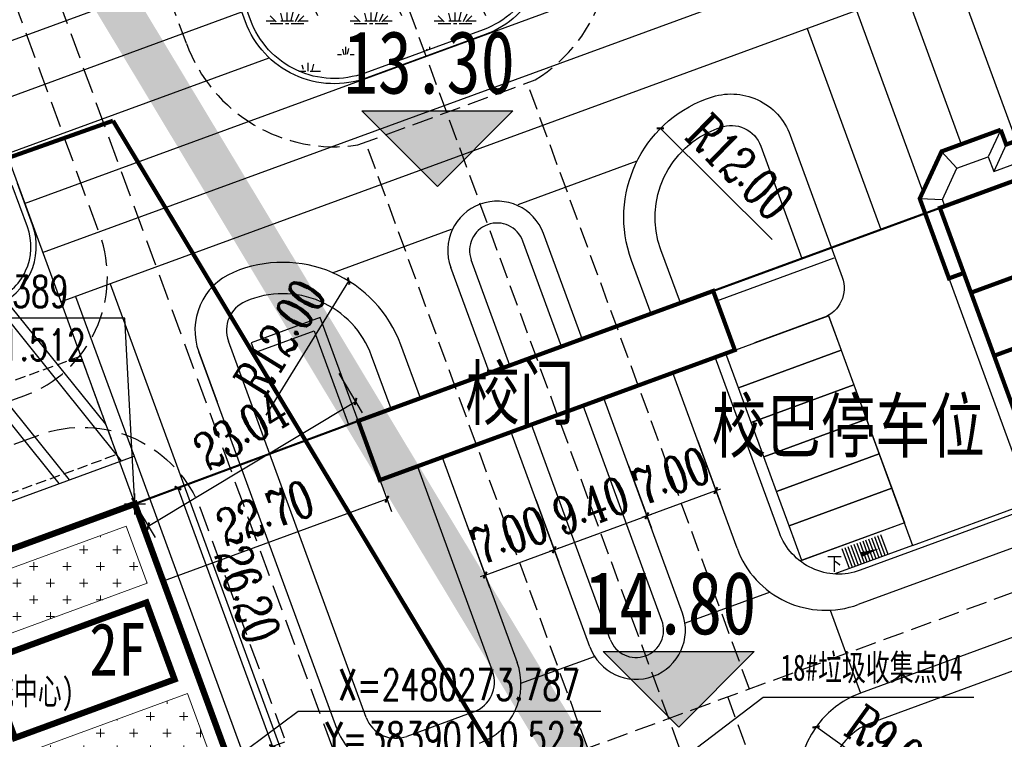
# Model space of a CAD drawing. Extents: x 38389316 to 38391210, y 2479116 to 2480544.
# Tile 45 of 68: x 38390091 to 38390184, y 2480276 to 2480345. Entities that reach past the tile are written whole.
import ezdxf

# ---------------------------------------------------------------- set-up
doc = ezdxf.new("R2010")
doc.units = 0
doc.header["$LTSCALE"] = 2
for name, pattern in [('0', [0]), ('CENTER2', [1.125, 0.75, -0.125, 0.125, -0.125]), ('DASH', [0.35, 0.25, -0.1]), ('X2', [10, 8, -2])]:
    doc.linetypes.add(name, pattern=pattern)
doc.layers.get('0').update_dxf_attribs({"linetype": 'CONTINUOUS', "lineweight": 9})
doc.layers.get('Defpoints').update_dxf_attribs({"linetype": 'CONTINUOUS', "lineweight": 9})
for name, color, linetype in [('DIM_COOR', 3, 'CONTINUOUS'), ('DIM_ELEV', 3, 'CONTINUOUS'), ('DIM_SYMB', 3, 'CONTINUOUS'), ('hongxian', 1, 'CONTINUOUS'), ('PUB_TEXT', 7, 'CONTINUOUS'), ('u-road', 4, 'CONTINUOUS'), ('U_室外车位', 3, 'CONTINUOUS'), ('围墙', 7, 'CENTER2'), ('建筑占地', 3, 'CONTINUOUS'), ('建筑轮廓', 2, 'CONTINUOUS'), ('文字', 7, 'CONTINUOUS'), ('校内道路中线', 1, 'CONTINUOUS'), ('远期建筑', 141, 'CONTINUOUS'), ('远期红线', 30, 'CONTINUOUS'), ('道路', 33, 'CONTINUOUS')]:
    doc.layers.add(name, color=color, linetype=linetype)
for name, color, linetype, lineweight in [('尺寸标注', 7, 'CONTINUOUS', 9), ('屋顶绿化线', 126, 'CONTINUOUS', 9), ('建筑控制线', 6, '0', 9)]:
    doc.layers.add(name, color=color, linetype=linetype, lineweight=lineweight)
doc.styles.add('-宋体', font='txt', dxfattribs={"width": 0.8})
doc.styles.add('_TCH_DIM', font='SIMPLEX', dxfattribs={"bigfont": 'GBCBIG'})
doc.styles.add('_TCH_LABEL_T3', font='COMPLEX', dxfattribs={"width": 0.705882, "bigfont": 'GBCBIG'})
doc.styles.add('中等线体', font='txt', dxfattribs={"width": 0.8})
doc.styles.add('宋体', font='txt', dxfattribs={"width": 0.8, "height": 8})
doc.dimstyles.new('_TCH_ARCH_M_M&&1', dxfattribs={"dimtxt": 1.275, "dimasz": 0.5, "dimexe": 1.25, "dimexo": 1.5, "dimgap": 0.6125, "dimtad": 1, "dimzin": 1, "dimdsep": 46, "dimtxsty": '_TCH_LABEL_T3', "dimblk": 'ARCHTICK', "dimcen": 0.09, "dimclrt": 7, "dimazin": 2, "dimtfac": 1, "dimtix": 1, "dimtmove": 2, "dimatfit": 3, "dimfxl": 1, "dimtolj": 1, "dimtzin": 0, "dimarcsym": 0})
pattern_1 = [(0, (2.4, 0.16), (8, 8), [1.2, -0.24, 0.32, -0.24, 1.2, -4.8]), (0, (2, 0.4), (8, 8), [0.8, -0.6, 1.2, -0.6, 0.8, -4]), (0, (4.8, 3.6), (8, 8), [1, -0.4, 1, -5.6]), (0, (0.8, 5.2), (8, 8), [0.4, -0.8, 0.4, -6.4]), (90, (1.6, 5.2), (-8, 8), [0.72, -7.28]), (90, (4, 0.4), (-8, 8), [0.8, -7.2]), (90, (6, 3.6), (-8, 8), [0.8, -7.2]), (45, (5.04, 0.32), (9e-16, 8.00000000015), [0.8, -10.513708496]), (135, (2.96, 0.32), (-8.00000000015, 9e-16), [0.8, -10.513708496]), (63.43494882, (4.8, 0.36), (4e-10, 8), [0.8, -17.088543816]), (75.96375653, (4.4, 0.4), (2.9e-10, 7.9999999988), [0.8, -32.184845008]), (75.96375653, (6.4, 3.6), (2.9e-10, 7.9999999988), [0.64, -32.344845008]), (75.96375653, (1.76, 5.2), (2.9e-10, 7.9999999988), [0.56, -32.424845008]), (104.03624347, (3.6, 0.4), (-2.9e-10, 7.9999999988), [0.8, -32.184845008]), (104.03624347, (5.6, 3.6), (-2.9e-10, 7.9999999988), [0.64, -32.344845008]), (104.03624347, (1.44, 5.2), (-2.9e-10, 7.9999999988), [0.56, -32.424845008]), (116.5650512, (3.2, 0.36), (-3.2e-09, 8), [0.8, -17.0885343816])]

# ---------------------------------------------------------------- blocks, each defined once
blk = doc.blocks.new('hyvahavb')
at = {"layer": 'DIM_ELEV'}
blk.add_hatch(color=10, dxfattribs=at).paths.add_polyline_path([(-173.18, -4360.83), (-182.18, -4351.83), (-164.18, -4351.83)])
at = {"layer": 'DIM_ELEV', "color": 10}
for p, q in [((-173.18, -4360.83), (-182.18, -4351.83)), ((-182.18, -4351.83), (-164.18, -4351.83)), ((-173.18, -4360.83), (-164.18, -4351.83))]:
    blk.add_line(p, q, dxfattribs=at)
blk = doc.blocks.new('_ArchTick')
at = {"color": 0, "linetype": 'ByBlock', "const_width": 0.4}
blk.add_lwpolyline([(-0.5, -0.5), (0.5, 0.5)], dxfattribs=at)
blk = doc.blocks.new('*D131')
at = {"layer": 'Defpoints', "color": 0}
for p in [(38390100.962, 2480298.187), (38390114.627, 2480275.29), (38390109.973, 2480273.586)]:
    blk.add_point(p, dxfattribs=at)
at = {"layer": '尺寸标注', "color": 0, "lineweight": -2}
for p, q in [((38390102.37, 2480298.703), (38390106.79, 2480300.322)), ((38390105.616, 2480299.892), (38390114.627, 2480275.29)), ((38390111.381, 2480274.102), (38390115.8, 2480275.72))]:
    blk.add_line(p, q, dxfattribs=at)
at = {"layer": '尺寸标注', "color": 0, "lineweight": -2, "xscale": 0.5, "yscale": 0.5, "zscale": 0.5}
for p, rotation in [((38390105.616, 2480299.892), 110.1160408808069), ((38390114.627, 2480275.29), 290.1160408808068)]:
    blk.add_blockref('_ArchTick', p, dxfattribs=dict(at, rotation=rotation))
at = {"layer": '尺寸标注', "color": 7, "insert": (38390112.256, 2480289.758), "char_height": 3.5, "attachment_point": 5, "rotation": 290.11604, "style": '_TCH_LABEL_T3'}
blk.add_mtext('\\A1;26.20', dxfattribs=at)
blk = doc.blocks.new('*D147')
at = {"layer": 'Defpoints', "color": 0}
for p in [(38390120.151, 2480312.099), (38390122.53, 2480308.147), (38390100.412, 2480300.217)]:
    blk.add_point(p, dxfattribs=at)
at = {"layer": '尺寸标注', "color": 0, "lineweight": -2}
for p, q in [((38390120.925, 2480310.814), (38390123.174, 2480307.076)), ((38390102.79, 2480296.265), (38390122.53, 2480308.147)), ((38390101.185, 2480298.932), (38390103.435, 2480295.194))]:
    blk.add_line(p, q, dxfattribs=at)
at = {"layer": '尺寸标注', "color": 0, "lineweight": -2, "xscale": 0.5, "yscale": 0.5, "zscale": 0.5}
for p, rotation in [((38390122.53, 2480308.147), 31.04521293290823), ((38390102.79, 2480296.265), 211.0452129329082)]:
    blk.add_blockref('_ArchTick', p, dxfattribs=dict(at, rotation=rotation))
at = {"layer": '尺寸标注', "color": 7, "insert": (38390111.642, 2480305.373), "char_height": 3.5, "attachment_point": 5, "rotation": 31.04521, "style": '_TCH_LABEL_T3'}
blk.add_mtext('\\A1;23.04', dxfattribs=at)
blk = doc.blocks.new('nnbngb')
at = {"layer": '建筑轮廓', "const_width": 600, "flags": 128}
for points in [[(41807, 43522), (43188, 39449), (0, 24814), (8409, 0), (59173, 17203), (60634, 12893), (75873, 15291), (75873, 19831), (129473, 19831), (129473, 46031), (83873, 46031), (83873, 50331), (74683, 50331), (50827, 46578)], [(76073, 36831), (91173, 36831), (91173, 29031), (76073, 29031), (76073, 19831), (129473, 19831), (129473, 46031), (76073, 46031)], [(111073, 36831), (127273, 36831), (127273, 29031), (111073, 29031)]]:
    blk.add_lwpolyline(points, close=True, dxfattribs=at)
blk = doc.blocks.new('*D190')
at = {"layer": 'Defpoints', "color": 0}
for p in [(38390166.395, 2480277.138), (38390173.721, 2480271.91)]:
    blk.add_point(p, dxfattribs=at)
at = {"layer": '尺寸标注', "color": 0, "lineweight": -2}
blk.add_line((38390177.168, 2480269.449), (38390166.395, 2480277.138), dxfattribs=at)
at = {"layer": '尺寸标注', "color": 0, "lineweight": -2, "xscale": 0.5, "yscale": 0.5, "zscale": 0.5, "rotation": 144.4832516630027}
blk.add_blockref('_ArchTick', (38390166.395, 2480277.138), dxfattribs=at)
at = {"layer": '尺寸标注', "color": 7, "insert": (38390173.786, 2480275.242), "char_height": 3.5, "attachment_point": 5, "rotation": 324.48325, "style": '_TCH_LABEL_T3'}
blk.add_mtext('\\A1;R9.00', dxfattribs=at)
blk = doc.blocks.new('*D204')
at = {"layer": 'Defpoints', "color": 0}
for p in [(38390139.177, 2480300.217), (38390132.604, 2480297.809), (38390141.447, 2480294.02)]:
    blk.add_point(p, dxfattribs=at)
at = {"layer": '尺寸标注', "color": 0, "lineweight": -2}
for p, q in [((38390139.693, 2480298.809), (38390141.877, 2480292.847)), ((38390133.12, 2480296.401), (38390135.304, 2480290.439)), ((38390134.874, 2480291.613), (38390141.447, 2480294.02)), ((38390141.447, 2480294.02), (38390141.916, 2480294.192)), ((38390134.874, 2480291.613), (38390134.404, 2480291.441))]:
    blk.add_line(p, q, dxfattribs=at)
at = {"layer": '尺寸标注', "color": 0, "lineweight": -2, "xscale": 0.5, "yscale": 0.5, "zscale": 0.5}
for p, rotation in [((38390141.447, 2480294.02), 200.1178118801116), ((38390134.874, 2480291.613), 20.1178118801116)]:
    blk.add_blockref('_ArchTick', p, dxfattribs=dict(at, rotation=rotation))
at = {"layer": '尺寸标注', "color": 7, "insert": (38390137.214, 2480295.399), "char_height": 3.5, "attachment_point": 5, "rotation": 20.11781, "style": '_TCH_LABEL_T3'}
blk.add_mtext('\\A1;7.00', dxfattribs=at)
blk = doc.blocks.new('*D205')
at = {"layer": 'Defpoints', "color": 0}
for p in [(38390148.003, 2480303.45), (38390139.177, 2480300.217), (38390150.273, 2480297.253)]:
    blk.add_point(p, dxfattribs=at)
at = {"layer": '尺寸标注', "color": 0, "lineweight": -2}
for p, q in [((38390148.519, 2480302.042), (38390150.703, 2480296.08)), ((38390139.693, 2480298.809), (38390141.877, 2480292.847)), ((38390141.447, 2480294.02), (38390150.273, 2480297.253)), ((38390150.273, 2480297.253), (38390150.743, 2480297.425)), ((38390141.447, 2480294.02), (38390140.977, 2480293.848))]:
    blk.add_line(p, q, dxfattribs=at)
at = {"layer": '尺寸标注', "color": 0, "lineweight": -2, "xscale": 0.5, "yscale": 0.5, "zscale": 0.5}
for p, rotation in [((38390150.273, 2480297.253), 200.1178118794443), ((38390141.447, 2480294.02), 20.11781187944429)]:
    blk.add_blockref('_ArchTick', p, dxfattribs=dict(at, rotation=rotation))
at = {"layer": '尺寸标注', "color": 7, "insert": (38390144.914, 2480298.219), "char_height": 3.5, "attachment_point": 5, "rotation": 20.11781, "style": '_TCH_LABEL_T3'}
blk.add_mtext('\\A1;9.40', dxfattribs=at)
blk = doc.blocks.new('*D206')
at = {"layer": 'Defpoints', "color": 0}
for p in [(38390154.576, 2480305.858), (38390148.003, 2480303.45), (38390156.846, 2480299.661)]:
    blk.add_point(p, dxfattribs=at)
at = {"layer": '尺寸标注', "color": 0, "lineweight": -2}
for p, q in [((38390155.092, 2480304.449), (38390157.276, 2480298.487)), ((38390148.519, 2480302.042), (38390150.703, 2480296.08)), ((38390150.273, 2480297.253), (38390156.846, 2480299.661)), ((38390156.846, 2480299.661), (38390157.316, 2480299.833)), ((38390150.273, 2480297.253), (38390149.804, 2480297.081))]:
    blk.add_line(p, q, dxfattribs=at)
at = {"layer": '尺寸标注', "color": 0, "lineweight": -2, "xscale": 0.5, "yscale": 0.5, "zscale": 0.5}
for p, rotation in [((38390156.846, 2480299.661), 200.1178118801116), ((38390150.273, 2480297.253), 20.1178118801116)]:
    blk.add_blockref('_ArchTick', p, dxfattribs=dict(at, rotation=rotation))
at = {"layer": '尺寸标注', "color": 7, "insert": (38390152.614, 2480301.039), "char_height": 3.5, "attachment_point": 5, "rotation": 20.11781, "style": '_TCH_LABEL_T3'}
blk.add_mtext('\\A1;7.00', dxfattribs=at)
blk = doc.blocks.new('*D227')
at = {"layer": 'Defpoints', "color": 0}
for p in [(38390151.569, 2480334.156), (38390160.087, 2480325.703)]:
    blk.add_point(p, dxfattribs=at)
at = {"layer": '尺寸标注', "color": 0, "lineweight": -2}
blk.add_line((38390162.216, 2480323.589), (38390151.569, 2480334.156), dxfattribs=at)
at = {"layer": '尺寸标注', "color": 0, "lineweight": -2, "xscale": 0.5, "yscale": 0.5, "zscale": 0.5, "rotation": 135.2176990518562}
blk.add_blockref('_ArchTick', (38390151.569, 2480334.156), dxfattribs=at)
at = {"layer": '尺寸标注', "color": 7, "insert": (38390159.185, 2480330.472), "char_height": 3.5, "attachment_point": 5, "rotation": 315.2177, "style": '_TCH_LABEL_T3'}
blk.add_mtext('\\A1;R12.00', dxfattribs=at)
blk = doc.blocks.new('*D228')
at = {"layer": 'Defpoints', "color": 0}
for p in [(38390121.877, 2480319.613), (38390115.579, 2480309.399)]:
    blk.add_point(p, dxfattribs=at)
at = {"layer": '尺寸标注', "color": 0, "lineweight": -2}
blk.add_line((38390114.004, 2480306.846), (38390121.877, 2480319.613), dxfattribs=at)
at = {"layer": '尺寸标注', "color": 0, "lineweight": -2, "xscale": 0.5, "yscale": 0.5, "zscale": 0.5, "rotation": 58.33973881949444}
blk.add_blockref('_ArchTick', (38390121.877, 2480319.613), dxfattribs=at)
at = {"layer": '尺寸标注', "color": 7, "insert": (38390115.338, 2480314.247), "char_height": 3.5, "attachment_point": 5, "rotation": 58.33974, "style": '_TCH_LABEL_T3'}
blk.add_mtext('\\A1;R12.00', dxfattribs=at)
blk = doc.blocks.new('*D232')
at = {"layer": 'Defpoints', "color": 0}
for p in [(38390124.073, 2480302.782), (38390102.762, 2480294.976), (38390104.207, 2480291.031)]:
    blk.add_point(p, dxfattribs=at)
at = {"layer": '尺寸标注', "color": 0, "lineweight": -2}
for p, q in [((38390124.589, 2480301.374), (38390125.948, 2480297.663)), ((38390125.518, 2480298.837), (38390104.207, 2480291.031)), ((38390103.278, 2480293.568), (38390104.637, 2480289.857))]:
    blk.add_line(p, q, dxfattribs=at)
at = {"layer": '尺寸标注', "color": 0, "lineweight": -2, "xscale": 0.5, "yscale": 0.5, "zscale": 0.5}
for p, rotation in [((38390125.518, 2480298.837), 20.11684738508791), ((38390104.207, 2480291.031), 200.1168473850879)]:
    blk.add_blockref('_ArchTick', p, dxfattribs=dict(at, rotation=rotation))
at = {"layer": '尺寸标注', "color": 7, "insert": (38390113.917, 2480297.516), "char_height": 3.5, "attachment_point": 5, "rotation": 20.11685, "style": '_TCH_LABEL_T3'}
blk.add_mtext('\\A1;22.70', dxfattribs=at)
blk = doc.blocks.new('A$C2C2D53D2')
at = {"layer": '屋顶绿化线'}
h = blk.add_hatch(dxfattribs=at)
h.set_pattern_fill('CROSS', color=256, scale=1000, angle=-20.11685, style=0)
h.set_pattern_definition([(339.883152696, (-36900978721.8, 10874791445.4), (2036.6497452, 944.653542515), [793.75, -2381.25]), (69.883152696, (-36900978485.7, 10874790936.2), (-944.653542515, 2036.6497452), [793.75, -2381.25])])
h.paths.add_polyline_path([(75607, 19440), (126007, 19440), (126007, 25240), (75607, 25240)])
h.paths.add_polyline_path([(104457, 42240), (126007, 42240), (126007, 36440), (104457, 36440)])
for points in [[(104457, 42240), (126007, 42240), (126007, 36440), (104457, 36440)], [(75607, 19440), (126007, 19440), (126007, 25240), (75607, 25240)]]:
    blk.add_lwpolyline(points, close=True, dxfattribs=at)

msp = doc.modelspace()

# ---------------------------------------------------------------- hatches: boundary and pattern name
at = {"layer": '远期建筑'}
h = msp.add_hatch(dxfattribs=at)
h.set_pattern_fill('草坪或沼泽', color=104, scale=2, style=0)
h.set_pattern_definition(pattern_1)
edge = h.paths.add_edge_path()
edge.add_arc((38390076.429, 2480348.853), 6, 19.52619, 121.59433)
edge.add_line((38390073.286, 2480353.964), (38390024.156, 2480323.746))
edge.add_line((38390024.156, 2480323.746), (38390078.224, 2480343.641))
edge.add_line((38390078.224, 2480343.641), (38390083.906, 2480345.722))
edge.add_line((38390083.906, 2480345.722), (38390082.084, 2480350.859))
edge = h.paths.add_edge_path()
edge.add_line((38390160.804, 2480373.889), (38390153.182, 2480394.051))
edge.add_arc((38390158.794, 2480396.172), 6, 117.57112, 200.70941, ccw=False)
edge.add_arc((38390311.44, 2480097.916), 341.049, 110.33303, 117.11141, ccw=False)
edge.add_arc((38390366.022, 2479970.318), 479.711, 106.64768, 111.15049, ccw=False)
edge.add_arc((38390429.665, 2479757.482), 701.858, 103.505191, 106.647683, ccw=False)
edge.add_arc((38392192.089, 2472419.386), 8248.632, 102.676434, 103.5051905, ccw=False)
edge.add_line((38390381.968, 2480466.956), (38390389.747, 2480433.506))
edge.add_line((38390389.747, 2480433.506), (38390344.998, 2480422.831))
edge.add_line((38390344.998, 2480422.831), (38390341.349, 2480422.222))
edge.add_line((38390341.349, 2480422.222), (38390327.798, 2480418.728))
edge.add_line((38390327.798, 2480418.728), (38390297.817, 2480410.998))
edge.add_line((38390297.817, 2480410.998), (38390264.736, 2480401.932))
edge.add_line((38390264.736, 2480401.932), (38390215.555, 2480385.46))
edge.add_line((38390215.555, 2480385.46), (38390216.504, 2480394.295))
edge.add_line((38390216.504, 2480394.295), (38390163.431, 2480374.854))
edge.add_line((38390163.431, 2480374.854), (38390160.804, 2480373.889))
h = msp.add_hatch(dxfattribs=at)
h.set_pattern_fill('草坪或沼泽', color=104, scale=2, style=0)
h.set_pattern_definition(pattern_1)
edge = h.paths.add_edge_path()
edge.add_line((38390108.911, 2480354.351), (38390136.141, 2480364.326))
edge.add_line((38390136.141, 2480364.326), (38390139.754, 2480354.464))
edge.add_arc((38390131.772, 2480351.54), 8.5, -69.88219, 20.11781, ccw=False)
edge.add_line((38390134.696, 2480343.559), (38390123.428, 2480339.431))
edge.add_arc((38390120.504, 2480347.413), 8.5, 200.11781, 290.11781, ccw=False)
edge.add_line((38390112.523, 2480344.489), (38390108.911, 2480354.351))
edge = h.paths.add_edge_path()
edge.add_line((38390110.803, 2480349.184), (38390107.363, 2480358.577))
edge.add_arc((38390115.344, 2480361.5), 8.5, 110.11781, 200.11781, ccw=False)
edge.add_line((38390112.421, 2480369.482), (38390123.688, 2480373.609))
edge.add_arc((38390126.612, 2480365.628), 8.5, 20.11781, 110.11781, ccw=False)
edge.add_line((38390134.593, 2480368.551), (38390138.034, 2480359.159))

# ---------------------------------------------------------------- linework, layer by layer
at = {"layer": 'DIM_COOR', "color": 3}
for p, q in [((38390100.546, 2480316.078), (38390072.166, 2480316.078)), ((38390101.512, 2480298.389), (38390100.546, 2480316.078)), ((38390101.512, 2480297.389), (38390101.512, 2480299.389)), ((38390100.512, 2480298.389), (38390102.512, 2480298.389)), ((38390110.523, 2480273.787), (38390117.06, 2480278.632)), ((38390117.06, 2480278.632), (38390145.88, 2480278.632))]:
    msp.add_line(p, q, dxfattribs=at)
at = {"layer": 'DIM_SYMB', "color": 3}
msp.add_lwpolyline([(38390169.27, 2480293.074, 0, 0, 0), (38390172.397, 2480294.13, 0, 0.467, 0), (38390170.739, 2480293.57, 0, 0, 0)], format="xyseb", dxfattribs=at)
at = {"layer": 'hongxian', "linetype": 'CENTER2', "ltscale": 10, "const_width": 4, "flags": 128}
msp.add_lwpolyline([(38389966.088, 2480297.513), (38389982.194, 2480307.879), (38390039.804, 2480329.658), (38390097.307, 2480350.05), (38390150.373, 2480261.891), (38390169.455, 2480230.19), (38390225.751, 2480136.667), (38390227.507, 2480133.748), (38390226.014, 2480128.736), (38390226.939, 2480119.097), (38390228.384, 2480110.104), (38390230.945, 2480101.453), (38390234.62, 2480096.196), (38390238.654, 2480093.641), (38390242.015, 2480092.599), (38390245.377, 2480091.557), (38390249.476, 2480090.84), (38390253.79, 2480090.086), (38390269.492, 2480064), (38390280.517, 2480045.682), (38390276.004, 2480043.512), (38390221.513, 2480017.314), (38390188.03, 2480001.17), (38390166.81, 2479990.939), (38390162.41, 2479988.818), (38390159.882, 2479987.599), (38390107.363, 2480052.835), (38390094.042, 2480069.381), (38390061.047, 2480110.365), (38389963.401, 2480231.654), (38389962.261, 2480233.069), (38389954.389, 2480247.06), (38389951.691, 2480262.793), (38389951.791, 2480263.303), (38389953.314, 2480271.057), (38389955.422, 2480281.786), (38389957.697, 2480285.14), (38389959.803, 2480288.246)], close=True, dxfattribs=at)
at = {"layer": 'u-road'}
for p, q in [((38390247.499, 2480317.04), (38390170.409, 2480288.801)), ((38390120.737, 2480276.997), (38390107.599, 2480312.866)), ((38390158.862, 2480294.157), (38390152.739, 2480310.872)), ((38390130.767, 2480302.824), (38390137.922, 2480283.291)), ((38390193.161, 2480288.616), (38390170.625, 2480280.361))]:
    msp.add_line(p, q, dxfattribs=at)
at = {"layer": 'u-road', "flags": 128}
msp.add_lwpolyline([(38390108.269, 2480354.649), (38390136.439, 2480364.967), (38390140.223, 2480354.636, -0.414214), (38390134.868, 2480343.089), (38390123.6, 2480338.962, -0.414214), (38390112.054, 2480344.317)], format="xyb", close=True, dxfattribs=at)
for points in [[(38390150.676, 2480316.506), (38390148.819, 2480321.575, -0.414213), (38390155.959, 2480336.97), (38390156.241, 2480337.074, -0.414214), (38390163.939, 2480333.503), (38390168.891, 2480319.984, -0.414213), (38390167.106, 2480316.135), (38390160.533, 2480313.727)], [(38390025.425, 2480310.99), (38390085.625, 2480333.041, -0.414223), (38390089.474, 2480331.256), (38390101.512, 2480298.389)], [(38390128.703, 2480308.458), (38390126.847, 2480313.527, 0.428948), (38390110.893, 2480320.447, 0.399625), (38390107.602, 2480312.859), (38390109.342, 2480308.109)]]:
    msp.add_lwpolyline(points, format="xyb", dxfattribs=at)
for points in [[(38390149.334, 2480331.029), (38390137.998, 2480326.877)], [(38390156.592, 2480318.67), (38390178.189, 2480326.581)], [(38390176.78, 2480326.066), (38390186.858, 2480298.554)], [(38390120.347, 2480320.411), (38390131.682, 2480324.563)], [(38390144.103, 2480314.099), (38390140.423, 2480324.144)], [(38390156.935, 2480317.734), (38390168.124, 2480321.833)], [(38390135.244, 2480310.954), (38390131.597, 2480320.91)], [(38390167.561, 2480316.346), (38390175.59, 2480294.427), (38390186.858, 2480298.554)], [(38390153.665, 2480287.993), (38390146.166, 2480308.465)], [(38390144.839, 2480284.76), (38390137.34, 2480305.232)], [(38390162.006, 2480289.983), (38390153.908, 2480287.017)], [(38390167.731, 2480288.262), (38390170.625, 2480280.361)], [(38390138.287, 2480281.295), (38390145.284, 2480283.858)]]:
    msp.add_lwpolyline(points, dxfattribs=at)
at = {"layer": 'u-road'}
for centre, radius, start, end in [((38390136.01, 2480322.527), 4.7, 20.12491, 200.12491), ((38390167.313, 2480297.252), 9, 200.11781, 290.11781), ((38390149.252, 2480286.377), 4.7, 200.11781, 20.11708), ((38390132.288, 2480281.228), 6, 290.11781, 20.11781), ((38390173.721, 2480271.91), 9, 110.11781, 200.11781), ((38390126.371, 2480279.06), 6, 200.11604, 290.11781)]:
    msp.add_arc(centre, radius, start, end, dxfattribs=at)
at = {"layer": 'U_室外车位'}
for points in [[(38390167.575, 2480316.307), (38390168.779, 2480313.02), (38390159.013, 2480309.443), (38390157.81, 2480312.73)], [(38390168.779, 2480313.02), (38390169.983, 2480309.734), (38390160.217, 2480306.157), (38390159.013, 2480309.443)], [(38390169.983, 2480309.734), (38390171.187, 2480306.447), (38390161.421, 2480302.87), (38390160.217, 2480306.157)], [(38390171.187, 2480306.447), (38390172.39, 2480303.161), (38390162.625, 2480299.584), (38390161.421, 2480302.87)], [(38390172.39, 2480303.161), (38390173.594, 2480299.875), (38390163.829, 2480296.297), (38390162.625, 2480299.584)], [(38390173.594, 2480299.875), (38390174.798, 2480296.588), (38390165.033, 2480293.011), (38390163.829, 2480296.297)]]:
    msp.add_lwpolyline(points, close=True, dxfattribs=at)
at = {"layer": '围墙', "linetype": 'DASH', "ltscale": 6, "const_width": 0.2, "flags": 128}
for points in [[(38390156.592, 2480318.67), (38390178.189, 2480326.581)], [(38390101.512, 2480298.389), (38390122.788, 2480306.291)]]:
    msp.add_lwpolyline(points, dxfattribs=at)
at = {"layer": '建筑占地', "color": 6, "flags": 128}
for points in [[(38390156.591, 2480318.673), (38390122.788, 2480306.291), (38390124.851, 2480300.657), (38390158.655, 2480313.039)], [(38389987.235, 2480233.936), (38390003.665, 2480213.528), (38390045.416, 2480247.141), (38390048.27, 2480243.596), (38390061.755, 2480251.089), (38390061.755, 2480251.089), (38390061.755, 2480251.089), (38390060.193, 2480255.352), (38390060.193, 2480255.352), (38390110.523, 2480273.787), (38390101.512, 2480298.389), (38390058.694, 2480282.705), (38390057.215, 2480286.743), (38390048.586, 2480283.582), (38390027.476, 2480271.853), (38390020.058, 2480265.881), (38390022.754, 2480262.532)]]:
    msp.add_lwpolyline(points, close=True, dxfattribs=at)
at = {"layer": '建筑控制线', "linetype": 'X2', "const_width": 0.4, "flags": 128}
for points in [[(38389986.653, 2480292.911), (38389988.999, 2480294.42), (38390044.75, 2480315.496), (38390099.431, 2480334.888)], [(38390099.431, 2480334.888), (38390145.232, 2480258.797), (38390164.314, 2480227.096), (38390219.533, 2480135.252), (38390219.533, 2480135.252), (38390219.533, 2480135.252), (38390220.985, 2480118.334), (38390222.521, 2480108.771), (38390225.469, 2480098.815), (38390230.392, 2480091.771), (38390236.116, 2480088.146), (38390236.116, 2480088.146), (38390250.557, 2480083.822), (38390250.557, 2480083.822), (38390250.557, 2480083.822), (38390264.351, 2480060.906), (38390271.978, 2480048.234), (38390218.91, 2480022.72), (38390185.424, 2480006.575), (38390169.891, 2479999.086)]]:
    msp.add_lwpolyline(points, dxfattribs=at)
at = {"layer": '建筑轮廓', "flags": 128}
msp.add_lwpolyline([(38390119.176, 2480316.15), (38390112.603, 2480313.743), (38390112.947, 2480312.804), (38390118.581, 2480314.867), (38390121.849, 2480305.947), (38390122.781, 2480306.289)], close=True, dxfattribs=at)
at = {"layer": '文字', "flags": 128}
msp.add_lwpolyline([(38390134.877, 2480259.811), (38390161.366, 2480279.985), (38390181.41, 2480279.985)], dxfattribs=at)
at = {"layer": '校内道路中线', "color": 10, "linetype": 'DASH', "ltscale": 4, "flags": 128}
for points in [[(38390112.194, 2480387.545), (38390184.09, 2480191.268)], [(38390106.42, 2480342.253), (38390093.855, 2480376.554)], [(38390122.742, 2480332.581), (38390139.644, 2480338.772)], [(38390160.047, 2480280.746), (38390138.893, 2480338.497)], [(38390144.648, 2480275.105), (38390123.494, 2480332.856)], [(38390243.053, 2480311.151), (38390143.897, 2480274.83)], [(38390157.981, 2480279.989), (38390184.03, 2480208.876)]]:
    msp.add_lwpolyline(points, dxfattribs=at)
at = {"layer": '校内道路中线', "color": 10, "linetype": 'DASH', "ltscale": 4}
for centre, start, end in [((38390131.772, 2480351.54), 301.65477, 23.94037), ((38390120.504, 2480347.413), 200.11781, 278.58085)]:
    msp.add_arc(centre, 15, start, end, dxfattribs=at)
at = {"layer": '远期建筑', "ltscale": 5, "const_width": 0.4, "flags": 128}
for points in [[(38390183.979, 2480334.03), (38390184.496, 2480332.619), (38390199.52, 2480338.124), (38390199.004, 2480339.533), (38390206.516, 2480342.285), (38390207.032, 2480340.877), (38390222.618, 2480346.588), (38390222.102, 2480347.997), (38390244.074, 2480356.048), (38390244.591, 2480354.636), (38390261.493, 2480360.827), (38390260.976, 2480362.239), (38390285.953, 2480371.387)], [(38390180.458, 2480320.387), (38390179.049, 2480319.871), (38390176.265, 2480327.473), (38390178.347, 2480331.964), (38390183.98, 2480334.028)]]:
    msp.add_lwpolyline(points, dxfattribs=at)
at = {"layer": '远期建筑', "ltscale": 5, "flags": 128}
for points in [[(38390182.79, 2480331.462), (38390183.306, 2480330.053), (38390202.086, 2480336.935), (38390201.57, 2480338.343), (38390205.326, 2480339.719), (38390205.842, 2480338.311), (38390225.184, 2480345.399), (38390224.668, 2480346.807), (38390242.884, 2480353.482), (38390243.401, 2480352.07), (38390264.058, 2480359.637), (38390263.542, 2480361.048), (38390286.641, 2480369.509)], [(38390183.979, 2480334.03), (38390182.787, 2480331.461)], [(38390184.496, 2480332.619), (38390183.306, 2480330.054)], [(38390178.347, 2480331.964), (38390179.813, 2480330.371)], [(38390178.657, 2480326.756), (38390178.428, 2480327.383), (38390179.813, 2480330.371), (38390182.79, 2480331.462)], [(38390176.265, 2480327.473), (38390178.428, 2480327.383)]]:
    msp.add_lwpolyline(points, dxfattribs=at)
at = {"layer": '远期建筑', "ltscale": 5, "const_width": 0.4, "flags": 128}
for points in [[(38390245.796, 2480351.346), (38390178.189, 2480326.581), (38390186.305, 2480304.422), (38390253.913, 2480329.184)], [(38390178.188, 2480326.584), (38390178.188, 2480326.584), (38390181.146, 2480318.509), (38390194.855, 2480323.53), (38390197.056, 2480317.52), (38390183.347, 2480312.499), (38390186.304, 2480304.424), (38390233.818, 2480321.826), (38390230.86, 2480329.902), (38390217.338, 2480324.949), (38390216.444, 2480327.39), (38390214.191, 2480326.565), (38390212.884, 2480330.133), (38390228.659, 2480335.911), (38390225.701, 2480343.986)], [(38390124.851, 2480300.657), (38390122.788, 2480306.291), (38390156.591, 2480318.673), (38390158.655, 2480313.039), (38390124.851, 2480300.657)]]:
    msp.add_lwpolyline(points, close=True, dxfattribs=at)
at = {"layer": '远期红线', "color": 222, "linetype": 'CENTER2', "ltscale": 10, "const_width": 2.5, "flags": 128}
msp.add_lwpolyline([(38390460.026, 2480129.721), (38390436.345, 2480231.684), (38390423.718, 2480286.049), (38390423.362, 2480287.582), (38390422.694, 2480290.456), (38390395.053, 2480409.468), (38390390.854, 2480427.544), (38390389.747, 2480433.506), (38390344.998, 2480422.831), (38390341.349, 2480422.222), (38390327.798, 2480418.728), (38390297.817, 2480410.998), (38390264.736, 2480401.932), (38390215.555, 2480385.46), (38390214.975, 2480387.191), (38390216.504, 2480394.295), (38390163.431, 2480374.854), (38390097.019, 2480350.528), (38390150.373, 2480261.891), (38390169.455, 2480230.19), (38390227.507, 2480133.749), (38390226.014, 2480128.736), (38390226.939, 2480119.097), (38390228.384, 2480110.104), (38390230.945, 2480101.453), (38390234.62, 2480096.196), (38390238.654, 2480093.641), (38390242.015, 2480092.599), (38390245.377, 2480091.557), (38390249.476, 2480090.84), (38390253.79, 2480090.086), (38390269.492, 2480064), (38390280.517, 2480045.682), (38390276.004, 2480043.512), (38390221.513, 2480017.314), (38390188.03, 2480001.17), (38390166.81, 2479990.939), (38390162.41, 2479988.818), (38390159.882, 2479987.599), (38390322.242, 2479785.928), (38390498.512, 2479959.141), (38390497.51, 2479968.333), (38390495.146, 2479978.512), (38390482.053, 2480034.885), (38390465.988, 2480104.051), (38390465.469, 2480106.288)], close=True, dxfattribs=at)
at = {"layer": '道路'}
for p, q in [((38390123.554, 2480278.028), (38390110.419, 2480313.89)), ((38390125.915, 2480307.436), (38390124.058, 2480312.505)), ((38390128.419, 2480301.964), (38390135.574, 2480282.431)), ((38390237.889, 2480301.805), (38390171.657, 2480277.544)), ((38390133.789, 2480278.583), (38390127.402, 2480276.245))]:
    msp.add_line(p, q, dxfattribs=at)
at = {"layer": '道路', "color": 3, "linetype": 'DASH', "ltscale": 5, "flags": 128}
for points in [[(38390028.846, 2480175.878), (38390028.846, 2480175.878, -0.414214), (38390030.668, 2480192.75), (38390066.947, 2480221.957, -0.081866), (38390094.132, 2480237.323), (38390114.441, 2480244.761, 0.414217), (38390123.962, 2480265.288), (38390088.539, 2480361.999, -0.356685), (38390093.52, 2480376.348), (38390097.88, 2480379.029)], [(38389981.185, 2480229.065, -0.365376), (38389985.129, 2480249.314), (38390023.879, 2480280.512, -0.081865), (38390042.002, 2480290.756), (38390091.019, 2480308.71, 0.414217), (38390098.16, 2480324.105), (38390086.726, 2480355.319, 0.474176), (38390069.172, 2480361.413), (38390061.09, 2480356.442)], [(38390011.287, 2480197.688), (38389985.816, 2480229.327, -0.414211), (38389987.637, 2480246.199), (38390026.387, 2480277.396, -0.081865), (38390043.378, 2480287), (38390092.394, 2480304.954, -0.414218), (38390107.79, 2480297.813), (38390120.206, 2480263.912, -0.414215), (38390113.065, 2480248.517), (38390092.756, 2480241.079, 0.081866), (38390064.438, 2480225.073), (38390028.159, 2480195.866, -0.414212), (38390011.287, 2480197.688), (38390011.287, 2480197.688)]]:
    msp.add_lwpolyline(points, format="xyb", dxfattribs=at)
at = {"layer": '道路', "flags": 128}
msp.add_lwpolyline([(38390108.911, 2480354.351), (38390136.141, 2480364.326), (38390139.754, 2480354.464, -0.414214), (38390134.696, 2480343.559), (38390123.428, 2480339.431, -0.414214), (38390112.523, 2480344.489)], format="xyb", close=True, dxfattribs=at)
for points in [[(38390090.996, 2480327.019), (38390167.732, 2480355.128)], [(38390092.716, 2480322.324), (38390169.452, 2480350.433)], [(38390085.577, 2480341.009), (38390110.069, 2480349.98)], [(38390174.928, 2480347.114), (38390180.225, 2480332.652)], [(38390094.435, 2480317.629), (38390171.172, 2480345.738)], [(38390180.653, 2480346.021), (38390185.436, 2480332.964)], [(38390087.297, 2480336.314), (38390111.71, 2480345.256)], [(38390170.233, 2480345.394), (38390176.562, 2480328.115)], [(38390165.538, 2480343.674), (38390172.554, 2480324.52)], [(38390089.237, 2480331.7), (38390114.31, 2480340.884)], [(38390142.15, 2480313.383), (38390138.47, 2480323.428)], [(38390137.229, 2480311.581), (38390133.55, 2480321.625)], [(38390099.156, 2480319.358), (38390117.625, 2480268.934), (38390062.788, 2480248.848)], [(38390087.973, 2480317.711), (38390100.222, 2480302.496)], [(38390088.905, 2480318.147), (38390098.703, 2480305.978)], [(38390095.87, 2480318.154), (38390101.441, 2480302.943)], [(38390082.024, 2480315.532), (38390094.273, 2480300.317)], [(38390083.016, 2480315.895), (38390095.265, 2480300.68)], [(38390151.712, 2480287.278), (38390144.213, 2480307.749)], [(38390121.849, 2480305.947), (38390114.336, 2480303.196)], [(38390146.792, 2480285.475), (38390139.293, 2480305.947)], [(38390057.215, 2480286.743), (38390101.441, 2480302.943)], [(38390101.441, 2480302.943), (38390112.447, 2480272.895), (38390093.198, 2480265.844)], [(38390174.798, 2480296.588), (38390164.867, 2480292.95)], [(38390171.552, 2480292.948), (38390170.864, 2480294.826)], [(38390171.834, 2480293.051), (38390171.146, 2480294.929)], [(38390172.116, 2480293.154), (38390171.428, 2480295.032)], [(38390172.397, 2480293.257), (38390171.709, 2480295.135)], [(38390172.679, 2480293.36), (38390171.991, 2480295.238)], [(38390172.961, 2480293.464), (38390172.273, 2480295.342)], [(38390173.242, 2480293.567), (38390172.554, 2480295.445)], [(38390175.59, 2480294.427), (38390168.174, 2480291.71)], [(38390169.58, 2480292.225), (38390168.892, 2480294.103)], [(38390169.862, 2480292.329), (38390169.174, 2480294.207)], [(38390170.144, 2480292.432), (38390169.456, 2480294.31)], [(38390170.425, 2480292.535), (38390169.738, 2480294.413)], [(38390170.707, 2480292.638), (38390170.019, 2480294.516)], [(38390170.989, 2480292.741), (38390170.301, 2480294.619)], [(38390171.271, 2480292.844), (38390170.583, 2480294.722)]]:
    msp.add_lwpolyline(points, dxfattribs=at)
for points in [[(38390303.558, 2480340.769), (38390170.598, 2480292.065, -0.414214), (38390162.9, 2480295.636), (38390156.777, 2480312.351)], [(38390153.464, 2480317.528), (38390151.608, 2480322.597, -0.414213), (38390156.963, 2480334.143), (38390157.273, 2480334.257, -0.414214), (38390161.122, 2480332.472), (38390165.042, 2480321.769)], [(38390005.295, 2480297.62), (38390006.695, 2480293.798, 0.414205), (38390014.392, 2480290.228), (38390088.182, 2480317.255, 0.410963), (38390091.779, 2480324.962), (38390090.333, 2480328.909)], [(38390006.407, 2480296.038), (38390007.164, 2480293.97, 0.414205), (38390014.22, 2480290.698), (38390088.01, 2480317.725, 0.414222), (38390091.283, 2480324.781), (38390089.838, 2480328.728)]]:
    msp.add_lwpolyline(points, format="xyb", dxfattribs=at)
at = {"layer": '道路', "linetype": 'DASH', "ltscale": 2, "flags": 128}
msp.add_lwpolyline([(38390056.974, 2480287.4), (38390053.535, 2480296.79), (38390096.353, 2480312.473), (38390099.792, 2480303.084)], close=True, dxfattribs=at)
at = {"layer": '道路'}
for centre, radius, start, end in [((38390136.01, 2480322.527), 2.62, 20.12579, 200.12404), ((38390115.607, 2480309.41), 9, 20.11798, 113.27114), ((38390113.236, 2480314.921), 3, 113.27114, 200.11604), ((38390149.252, 2480286.377), 2.62, 200.11808, 20.11755), ((38390132.757, 2480281.4), 3, 290.11781, 20.11781), ((38390126.371, 2480279.062), 3, 200.11604, 290.11781), ((38390173.721, 2480271.91), 6, 110.11781, 200.11781)]:
    msp.add_arc(centre, radius, start, end, dxfattribs=at)

# ---------------------------------------------------------------- block references
at = {"layer": 'DIM_ELEV', "color": 10, "xscale": 0.8, "yscale": 0.8, "zscale": 0.8, "rotation": 6.55795981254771e-06}
for p in [(38390268.864, 2483817.282), (38390291.852, 2483765.776)]:
    msp.add_blockref('hyvahavb', p, dxfattribs=at)
at = {"layer": '屋顶绿化线', "xscale": 0.001, "yscale": 0.001, "zscale": 0.001, "rotation": 20.11684730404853}
msp.add_blockref('A$C2C2D53D2', (38389996.897, 2480213.276), dxfattribs=at)
at = {"layer": '建筑轮廓', "xscale": 0.001, "yscale": 0.001, "zscale": 0.001, "rotation": 20.11684734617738}
msp.add_blockref('nnbngb', (38389995.77, 2480210.635), dxfattribs=at)

# ---------------------------------------------------------------- texts
at = {"layer": 'DIM_ELEV', "color": 10, "style": '-宋体', "width": 0.8}
for s, p in [('13.30', (38390121.386, 2480337.472)), ('14.80', (38390144.374, 2480285.966))]:
    msp.add_text(s, height=6, rotation=0.00001, dxfattribs=at).set_placement(p)
at = {"layer": 'PUB_TEXT', "color": 7, "style": '_TCH_DIM', "width": 0.705882}
for s, p in [('X=2480298.389', (38390072.166, 2480317.128)), ('Y=38390101.512', (38390072.166, 2480312.053)), ('X=2480273.787', (38390120.88, 2480279.682)), ('Y=38390110.523', (38390119.68, 2480274.607))]:
    msp.add_text(s, height=2.975, dxfattribs=at).set_placement(p)
at = {"layer": 'PUB_TEXT', "color": 7, "style": '宋体', "width": 0.8}
msp.add_text('下', height=1.329, rotation=0.00001, dxfattribs=at).set_placement((38390167.425, 2480292.031))
at = {"layer": '文字', "style": '中等线体'}
for s, height, width, p in [('校门', 5, 0.8, (38390132.969, 2480306.451)), ('校巴停车位 ', 5, 0.8, (38390156.444, 2480303.335)), ('2F', 5, 0.8, (38390097.168, 2480282.034)), ('18#垃圾收集点04', 2.5, 0.7, (38390163.01, 2480281.553)), ('(创新创业、产学研、学术交流中心)', 2.5, 0.7, (38390059.229, 2480279.286))]:
    msp.add_text(s, height=height, dxfattribs=dict(at, width=width)).set_placement(p)

# ---------------------------------------------------------------- dimensions: what is measured, and where the dimension line sits
at = {"layer": '尺寸标注', "color": 3}
for center, mpoint, picture, middle in [((38390160.087, 2480325.703), (38390151.569, 2480334.156), '*D227', (38390157.248, 2480328.52)), ((38390115.579, 2480309.399), (38390121.877, 2480319.613), '*D228', (38390117.678, 2480312.804)), ((38390173.721, 2480271.91), (38390166.395, 2480277.138), '*D190', (38390172.188, 2480273.003))]:
    dim = msp.add_radius_dim(center=center, mpoint=mpoint, dimstyle='_TCH_ARCH_M_M&&1', override={"dimtxt": 3.5, "dimexe": 3, "dimexo": 3, "dimgap": 1, "dimtmove": 0}, dxfattribs=at)
    dim.commit()
    dim.dimension.update_dxf_attribs({"geometry": picture, "text_midpoint": middle, "dimtype": 132})
for base, p1, p2, angle, picture, middle in [((38390122.53, 2480308.147), (38390100.412, 2480300.217), (38390120.151, 2480312.099), 31.04521, '*D147', (38390111.642, 2480305.373)), ((38390114.627, 2480275.29), (38390100.962, 2480298.187), (38390109.973, 2480273.586), 290.11604, '*D131', (38390112.256, 2480289.758))]:
    dim = msp.add_linear_dim(base=base, p1=p1, p2=p2, angle=angle, dimstyle='_TCH_ARCH_M_M&&1', override={"dimtxt": 3.5, "dimgap": 1}, dxfattribs=at)
    dim.commit()
    dim.dimension.update_dxf_attribs({"geometry": picture, "text_midpoint": middle, "dimtype": 129})
for p1, p2, distance, picture, middle in [((38390148.003, 2480303.45), (38390154.576, 2480305.858), -6.6, '*D206', (38390152.614, 2480301.039)), ((38390139.177, 2480300.217), (38390148.003, 2480303.45), -6.6, '*D205', (38390144.914, 2480298.219)), ((38390124.073, 2480302.782), (38390102.762, 2480294.976), 4.202, '*D232', (38390113.917, 2480297.516)), ((38390132.604, 2480297.809), (38390139.177, 2480300.217), -6.6, '*D204', (38390137.214, 2480295.399))]:
    dim = msp.add_aligned_dim(p1=p1, p2=p2, distance=distance, dimstyle='_TCH_ARCH_M_M&&1', override={"dimtxt": 3.5, "dimgap": 1}, dxfattribs=at)
    dim.commit()
    dim.dimension.update_dxf_attribs({"geometry": picture, "text_midpoint": middle})

doc.saveas('drawing.dxf')
